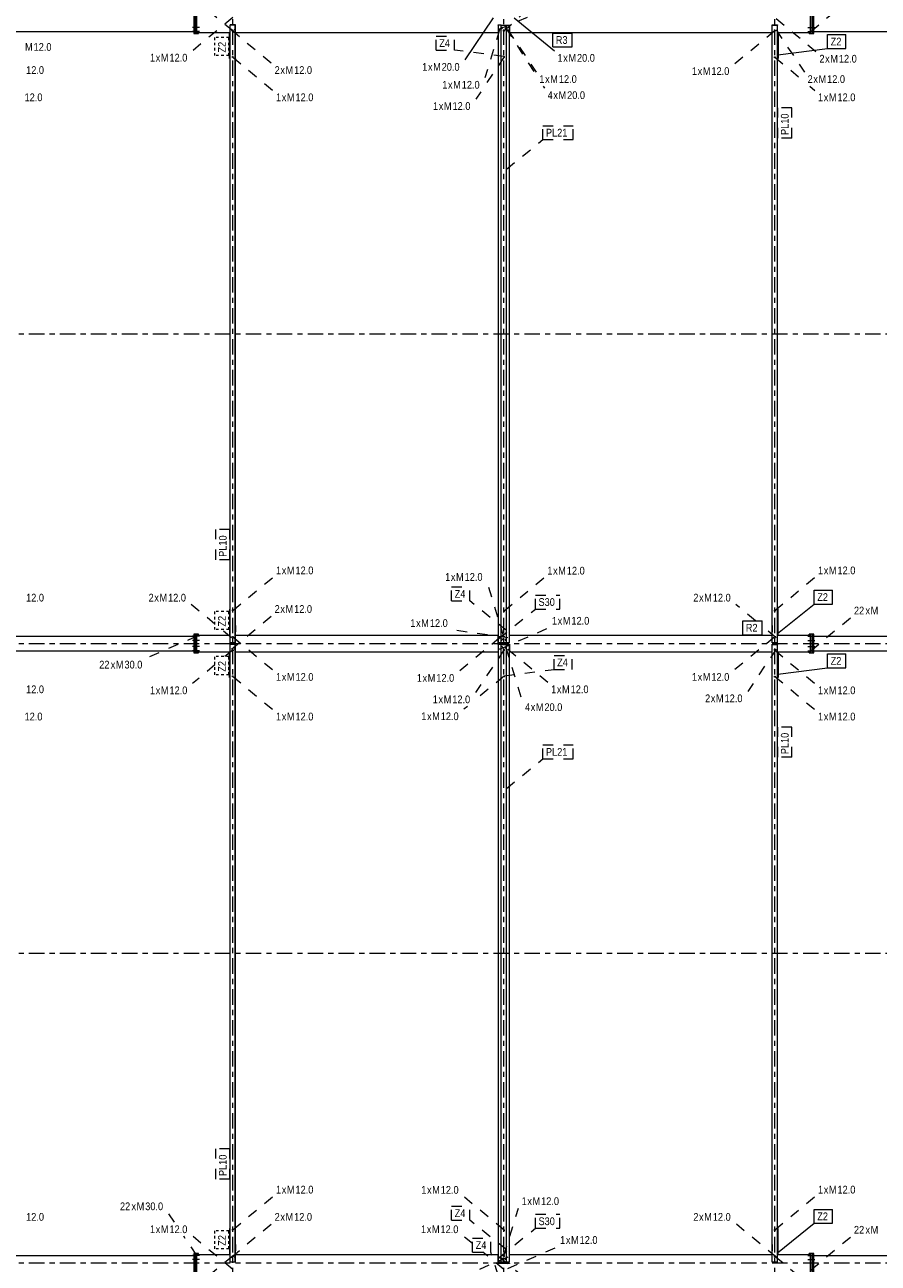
# Model space of a CAD drawing. Header units: millimetres. Extents: x -54 to 556, y -102 to 998.
# Tile 20 of 34: x 117 to 283, y 470 to 710. Entities that reach past the tile are written whole.
import ezdxf

# ---------------------------------------------------------------- set-up
doc = ezdxf.new("R2010")
doc.units = ezdxf.units.MM
for name, pattern in [('XKITLINE00', [0]), ('XKITLINE02', [4, 2, -2]), ('XKITLINE03', [6, 3, -1, 1, -1]), ('XKITLINE04', [3, 0.5, -0.5, 0.5, -0.5, 0.5, -0.5])]:
    doc.linetypes.add(name, pattern=pattern)
for name, color, linetype, lineweight in [('Element', 2, 'Continuous', 0), ('Spoina', 1, 'Continuous', 0), ('Znak elementu', 2, 'Continuous', 0), ('Znak śruby', 4, 'Continuous', 0), ('Śruba', 3, 'Continuous', 0)]:
    doc.layers.add(name, color=color, linetype=linetype, lineweight=lineweight)
doc.styles.add('ARIAL', font='ARIAL.TTF')

msp = doc.modelspace()

# ---------------------------------------------------------------- linework, layer by layer
at = {"layer": 'Element', "linetype": 'XKITLINE00', "lineweight": 0}
for p, q in [((149.93, 711.8), (149.93, 708.2)), ((150.23, 708.2), (150.23, 711.8)), ((150.23, 711.8), (150.23, 708.2)), ((150.53, 708.2), (150.53, 711.8)), ((150.54, 708.4), (150.54, 711.6)), ((269.46, 708.4), (269.46, 711.6)), ((269.47, 708.2), (269.47, 711.8)), ((269.77, 711.8), (269.77, 708.2)), ((269.77, 708.2), (269.77, 711.8)), ((270.07, 708.2), (270.07, 711.8)), ((105.5, 708.6), (149.93, 708.6)), ((149.93, 708.2), (150.23, 708.2)), ((150.23, 708.2), (150.83, 708.2)), ((150.54, 708.4), (156.97, 708.4)), ((150.83, 708.2), (150.83, 708.4)), ((156.84, 703.39), (156.84, 708.4)), ((158, 709.9), (156.97, 709.9)), ((156.97, 709.82), (156.97, 709.9)), ((156.97, 590.18), (156.97, 709.82)), ((157.97, 709.82), (156.97, 709.82)), ((157.97, 709.82), (157.97, 709.9)), ((157.97, 590.18), (157.97, 709.82)), ((157.97, 590.18), (157.97, 709.82)), ((157.97, 709.82), (157.97, 709.82)), ((158, 709.82), (157.97, 709.82)), ((158, 709.82), (158, 709.9)), ((158, 590.18), (158, 709.82)), ((158, 590.18), (158, 709.82)), ((158, 709.82), (158, 709.82)), ((158, 708.4), (208.9, 708.4)), ((208.9, 709.82), (208.9, 709.9)), ((209.5, 709.82), (208.9, 709.82)), ((208.9, 709.82), (208.9, 590.18)), ((208.9, 709.82), (208.9, 709.82)), ((208.9, 709.82), (208.9, 708.4)), ((208.9, 708.4), (208.9, 708.4)), ((209.5, 590.18), (209.5, 709.82)), ((209.5, 590.18), (209.5, 709.82)), ((209.5, 709.82), (210.5, 709.82)), ((209.5, 709.82), (209.5, 709.82)), ((210.5, 709.82), (210.5, 709.82)), ((210.5, 709.82), (211.1, 709.82)), ((210.5, 590.18), (210.5, 709.82)), ((210.5, 590.18), (210.5, 709.82)), ((210.5, 709.82), (210.5, 709.82)), ((211.1, 709.9), (211.1, 709.82)), ((211.1, 590.18), (211.1, 709.82)), ((211.1, 709.82), (211.1, 709.82)), ((211.1, 709.82), (211.1, 708.4)), ((211.1, 708.4), (262, 708.4)), ((211.1, 708.4), (211.1, 708.4)), ((262, 709.9), (262, 709.82)), ((262, 709.9), (263.03, 709.9)), ((262, 590.18), (262, 709.82)), ((262, 590.18), (262, 709.82)), ((262, 709.82), (262, 709.82)), ((262, 709.82), (262.03, 709.82)), ((262.03, 709.82), (262.03, 709.9)), ((262.03, 590.18), (262.03, 709.82)), ((262.03, 590.18), (262.03, 709.82)), ((262.03, 709.82), (262.03, 709.82)), ((262.03, 709.82), (262.03, 709.82)), ((262.03, 709.82), (263.03, 709.82)), ((263.03, 709.9), (263.03, 709.82)), ((263.03, 590.18), (263.03, 709.82)), ((263.03, 708.4), (269.46, 708.4)), ((263.16, 708.4), (263.16, 703.38)), ((269.17, 708.2), (269.17, 708.4)), ((269.17, 708.2), (269.77, 708.2)), ((269.77, 708.2), (270.07, 708.2)), ((270.07, 708.6), (314.5, 708.6)), ((156.97, 703.39), (156.84, 703.39)), ((156.84, 703.39), (156.84, 703.38)), ((156.84, 703.38), (156.97, 703.38)), ((156.95, 703.27), (156.97, 703.27)), ((156.95, 703.21), (156.95, 703.27)), ((156.95, 703.21), (156.97, 703.21)), ((158, 703.27), (158.05, 703.27)), ((158, 703.21), (158.05, 703.21)), ((158.05, 703.21), (158.05, 703.27)), ((261.95, 703.27), (261.95, 703.21)), ((261.95, 703.27), (262, 703.27)), ((261.95, 703.21), (262, 703.21)), ((263.03, 703.39), (263.16, 703.39)), ((263.03, 703.38), (263.16, 703.38)), ((263.03, 703.27), (263.05, 703.27)), ((263.03, 703.21), (263.05, 703.21)), ((263.05, 703.27), (263.05, 703.21)), ((157.99, 650.04), (157.97, 650.04)), ((157.97, 649.96), (157.99, 649.96)), ((157.99, 649.96), (157.99, 650.04)), ((262.01, 649.96), (262.01, 650.04)), ((262.01, 650.04), (262.03, 650.04)), ((262.03, 649.96), (262.01, 649.96)), ((156.84, 596.62), (156.84, 591.6)), ((156.84, 596.62), (156.97, 596.62)), ((156.84, 596.61), (156.97, 596.61)), ((156.95, 596.79), (156.97, 596.79)), ((156.95, 596.73), (156.95, 596.79)), ((156.95, 596.73), (156.97, 596.73)), ((158, 596.79), (158.05, 596.79)), ((158, 596.73), (158.05, 596.73)), ((158.05, 596.73), (158.05, 596.79)), ((261.95, 596.79), (261.95, 596.73)), ((261.95, 596.79), (262, 596.79)), ((261.95, 596.73), (262, 596.73)), ((263.03, 596.79), (263.05, 596.79)), ((263.03, 596.73), (263.05, 596.73)), ((263.03, 596.62), (263.16, 596.62)), ((263.03, 596.61), (263.16, 596.61)), ((263.05, 596.79), (263.05, 596.73)), ((263.16, 596.61), (263.16, 596.62)), ((263.16, 591.6), (263.16, 596.61)), ((158, 593.5), (158, 592.28)), ((158, 593.49), (158, 593.49)), ((262, 593.5), (262, 592.28)), ((262, 593.49), (262, 593.49)), ((105.5, 591.4), (149.93, 591.4)), ((149.93, 591.8), (149.93, 588.2)), ((150.23, 591.8), (149.93, 591.8)), ((150.23, 591.8), (150.23, 588.2)), ((150.83, 591.8), (150.23, 591.8)), ((150.23, 588.2), (150.23, 591.8)), ((150.53, 588.2), (150.53, 591.8)), ((150.54, 591.6), (156.97, 591.6)), ((150.54, 588.4), (150.54, 591.6)), ((150.83, 591.6), (150.83, 591.8)), ((158, 592.28), (158, 592.28)), ((158, 591.6), (208.9, 591.6)), ((208.9, 590.18), (208.9, 591.6)), ((208.9, 591.6), (208.9, 591.6)), ((211.1, 591.6), (262, 591.6)), ((211.1, 590.18), (211.1, 591.6)), ((211.1, 591.6), (211.1, 591.6)), ((262, 592.28), (262, 592.28)), ((263.03, 591.6), (269.46, 591.6)), ((269.77, 591.8), (269.17, 591.8)), ((269.17, 591.6), (269.17, 591.8)), ((269.46, 588.4), (269.46, 591.6)), ((269.47, 588.2), (269.47, 591.8)), ((269.77, 591.8), (269.77, 588.2)), ((270.07, 591.8), (269.77, 591.8)), ((269.77, 588.2), (269.77, 591.8)), ((270.07, 588.2), (270.07, 591.8)), ((270.07, 591.4), (314.5, 591.4)), ((105.5, 588.6), (149.93, 588.6)), ((149.93, 588.2), (150.23, 588.2)), ((150.23, 588.2), (150.83, 588.2)), ((150.54, 588.4), (156.97, 588.4)), ((150.83, 588.2), (150.83, 588.4)), ((156.84, 583.39), (156.84, 588.4)), ((156.97, 590.18), (157.97, 590.18)), ((156.97, 590.1), (156.97, 590.18)), ((158, 590.1), (156.97, 590.1)), ((158, 589.9), (156.97, 589.9)), ((156.97, 589.82), (156.97, 589.9)), ((156.97, 470.18), (156.97, 589.82)), ((157.97, 589.82), (156.97, 589.82)), ((157.97, 590.18), (157.97, 590.18)), ((158, 590.18), (157.97, 590.18)), ((157.97, 590.1), (157.97, 590.18)), ((157.97, 589.82), (157.97, 589.9)), ((157.97, 470.18), (157.97, 589.82)), ((157.97, 470.18), (157.97, 589.82)), ((157.97, 589.82), (157.97, 589.82)), ((158, 589.82), (157.97, 589.82)), ((158, 590.18), (158, 590.18)), ((158, 590.1), (158, 590.18)), ((158, 589.82), (158, 589.9)), ((158, 470.18), (158, 589.82)), ((158, 470.18), (158, 589.82)), ((158, 589.82), (158, 589.82)), ((158, 588.4), (208.9, 588.4)), ((208.9, 590.18), (209.5, 590.18)), ((208.9, 590.1), (208.9, 590.18)), ((208.9, 590.18), (208.9, 590.18)), ((211.1, 590.1), (208.9, 590.1)), ((208.9, 589.9), (211.1, 589.9)), ((208.9, 589.82), (208.9, 589.9)), ((209.5, 589.82), (208.9, 589.82)), ((208.9, 589.82), (208.9, 470.18)), ((208.9, 589.82), (208.9, 589.82)), ((208.9, 589.82), (208.9, 588.4)), ((208.9, 588.4), (208.9, 588.4)), ((209.5, 590.18), (210.5, 590.18)), ((209.5, 590.18), (209.5, 590.18)), ((209.5, 470.18), (209.5, 589.82)), ((209.5, 470.18), (209.5, 589.82)), ((209.5, 589.82), (210.5, 589.82)), ((209.5, 589.82), (209.5, 589.82)), ((209.91, 589.9), (209.91, 590.1)), ((209.92, 589.9), (209.92, 590.1)), ((210.08, 589.9), (210.08, 590.1)), ((210.09, 589.9), (210.09, 590.1)), ((210.5, 590.18), (210.5, 590.18)), ((210.5, 590.18), (211.1, 590.18)), ((210.5, 590.18), (210.5, 590.18)), ((210.5, 589.82), (210.5, 589.82)), ((210.5, 589.82), (211.1, 589.82)), ((210.5, 470.18), (210.5, 589.82)), ((210.5, 470.18), (210.5, 589.82)), ((210.5, 589.82), (210.5, 589.82)), ((211.1, 590.1), (211.1, 590.18)), ((211.1, 590.18), (211.1, 590.18)), ((211.1, 589.9), (211.1, 589.82)), ((211.1, 470.18), (211.1, 589.82)), ((211.1, 589.82), (211.1, 589.82)), ((211.1, 589.82), (211.1, 588.4)), ((211.1, 588.4), (262, 588.4)), ((211.1, 588.4), (211.1, 588.4)), ((262, 590.18), (262, 590.18)), ((262, 590.18), (262, 590.1)), ((262.03, 590.18), (262, 590.18)), ((262, 590.1), (263.03, 590.1)), ((262, 589.9), (262, 589.82)), ((262, 589.9), (263.03, 589.9)), ((262, 470.18), (262, 589.82)), ((262, 470.18), (262, 589.82)), ((262, 589.82), (262, 589.82)), ((262, 589.82), (262.03, 589.82)), ((262.03, 590.18), (262.03, 590.18)), ((262.03, 590.18), (262.03, 590.18)), ((262.03, 590.18), (263.03, 590.18)), ((262.03, 590.1), (262.03, 590.18)), ((262.03, 589.82), (262.03, 589.9)), ((262.03, 470.18), (262.03, 589.82)), ((262.03, 470.18), (262.03, 589.82)), ((262.03, 589.82), (262.03, 589.82)), ((262.03, 589.82), (262.03, 589.82)), ((262.03, 589.82), (263.03, 589.82)), ((263.03, 590.1), (263.03, 590.18)), ((263.03, 589.9), (263.03, 589.82)), ((263.03, 470.18), (263.03, 589.82)), ((263.03, 588.4), (269.46, 588.4)), ((263.16, 588.4), (263.16, 583.38)), ((269.17, 588.2), (269.17, 588.4)), ((269.17, 588.2), (269.77, 588.2)), ((269.77, 588.2), (270.07, 588.2)), ((270.07, 588.6), (314.5, 588.6)), ((156.97, 583.39), (156.84, 583.39)), ((156.84, 583.39), (156.84, 583.38)), ((156.84, 583.38), (156.97, 583.38)), ((156.95, 583.27), (156.97, 583.27)), ((156.95, 583.21), (156.95, 583.27)), ((156.95, 583.21), (156.97, 583.21)), ((158, 583.27), (158.05, 583.27)), ((158, 583.21), (158.05, 583.21)), ((158.05, 583.21), (158.05, 583.27)), ((261.95, 583.27), (261.95, 583.21)), ((261.95, 583.27), (262, 583.27)), ((261.95, 583.21), (262, 583.21)), ((263.03, 583.39), (263.16, 583.39)), ((263.03, 583.38), (263.16, 583.38)), ((263.03, 583.27), (263.05, 583.27)), ((263.03, 583.21), (263.05, 583.21)), ((263.05, 583.27), (263.05, 583.21)), ((157.99, 530.04), (157.97, 530.04)), ((157.97, 529.96), (157.99, 529.96)), ((157.99, 529.96), (157.99, 530.04)), ((262.01, 529.96), (262.01, 530.04)), ((262.01, 530.04), (262.03, 530.04)), ((262.03, 529.96), (262.01, 529.96)), ((156.84, 476.62), (156.84, 471.6)), ((156.84, 476.62), (156.97, 476.62)), ((156.84, 476.61), (156.97, 476.61)), ((156.95, 476.79), (156.97, 476.79)), ((156.95, 476.73), (156.95, 476.79)), ((156.95, 476.73), (156.97, 476.73)), ((158, 476.79), (158.05, 476.79)), ((158, 476.73), (158.05, 476.73)), ((158.05, 476.73), (158.05, 476.79)), ((261.95, 476.79), (261.95, 476.73)), ((261.95, 476.79), (262, 476.79)), ((261.95, 476.73), (262, 476.73)), ((263.03, 476.79), (263.05, 476.79)), ((263.03, 476.73), (263.05, 476.73)), ((263.03, 476.62), (263.16, 476.62)), ((263.03, 476.61), (263.16, 476.61)), ((263.05, 476.79), (263.05, 476.73)), ((263.16, 476.61), (263.16, 476.62)), ((263.16, 471.6), (263.16, 476.61)), ((158, 473.5), (158, 472.28)), ((158, 473.49), (158, 473.49)), ((262, 473.5), (262, 472.28)), ((262, 473.49), (262, 473.49)), ((105.5, 471.4), (149.93, 471.4)), ((149.93, 471.8), (149.93, 468.2)), ((150.23, 471.8), (149.93, 471.8)), ((150.23, 471.8), (150.23, 468.2)), ((150.83, 471.8), (150.23, 471.8)), ((150.23, 468.2), (150.23, 471.8)), ((150.53, 468.2), (150.53, 471.8)), ((150.54, 471.6), (156.97, 471.6)), ((150.54, 468.4), (150.54, 471.6)), ((150.83, 471.6), (150.83, 471.8)), ((158, 472.28), (158, 472.28)), ((158, 471.6), (208.9, 471.6)), ((208.9, 470.18), (208.9, 471.6)), ((208.9, 471.6), (208.9, 471.6)), ((211.1, 471.6), (262, 471.6)), ((211.1, 470.18), (211.1, 471.6)), ((211.1, 471.6), (211.1, 471.6)), ((262, 472.28), (262, 472.28)), ((263.03, 471.6), (269.46, 471.6)), ((269.77, 471.8), (269.17, 471.8)), ((269.17, 471.6), (269.17, 471.8)), ((269.46, 468.4), (269.46, 471.6)), ((269.47, 468.2), (269.47, 471.8)), ((269.77, 471.8), (269.77, 468.2)), ((270.07, 471.8), (269.77, 471.8)), ((269.77, 468.2), (269.77, 471.8)), ((270.07, 468.2), (270.07, 471.8)), ((270.07, 471.4), (314.5, 471.4)), ((156.97, 470.18), (157.97, 470.18)), ((156.97, 470.1), (156.97, 470.18)), ((158, 470.1), (156.97, 470.1)), ((157.97, 470.18), (157.97, 470.18)), ((158, 470.18), (157.97, 470.18)), ((157.97, 470.1), (157.97, 470.18)), ((158, 470.18), (158, 470.18)), ((158, 470.1), (158, 470.18)), ((208.9, 470.18), (209.5, 470.18)), ((208.9, 470.18), (208.9, 470.18)), ((208.9, 470.1), (208.9, 470.18)), ((211.1, 470.1), (208.9, 470.1)), ((208.9, 469.9), (211.1, 469.9)), ((208.9, 469.82), (208.9, 469.9)), ((209.5, 470.18), (210.5, 470.18)), ((209.5, 470.18), (209.5, 470.18)), ((209.91, 469.9), (209.91, 470.1)), ((209.92, 469.9), (209.92, 470.1)), ((210.08, 469.9), (210.08, 470.1)), ((210.09, 469.9), (210.09, 470.1)), ((210.5, 470.18), (210.5, 470.18)), ((210.5, 470.18), (211.1, 470.18)), ((210.5, 470.18), (210.5, 470.18)), ((211.1, 470.18), (211.1, 470.18)), ((211.1, 470.1), (211.1, 470.18)), ((211.1, 469.9), (211.1, 469.82)), ((262, 470.18), (262, 470.18)), ((262, 470.18), (262, 470.1)), ((262.03, 470.18), (262, 470.18)), ((262, 470.1), (263.03, 470.1)), ((262.03, 470.18), (262.03, 470.18)), ((262.03, 470.18), (262.03, 470.18)), ((262.03, 470.18), (263.03, 470.18)), ((262.03, 470.1), (262.03, 470.18)), ((263.03, 470.1), (263.03, 470.18))]:
    msp.add_line(p, q, dxfattribs=at)
at = {"layer": 'Spoina', "linetype": 'XKITLINE03', "lineweight": 0}
for p, q in [((157.5, -20), (157.5, 960)), ((210, -20), (210, 960)), ((262.5, -20), (262.5, 960)), ((-20, 650), (440, 650)), ((-20, 590), (440, 590)), ((-20, 530), (440, 530)), ((-20, 470), (440, 470))]:
    msp.add_line(p, q, dxfattribs=at)
at = {"layer": 'Znak elementu', "linetype": 'XKITLINE02', "lineweight": 0}
for p, q in [((209.06, 709.04), (217.72, 712.69)), ((196.89, 707.69), (200.43, 707.69)), ((196.89, 704.99), (196.89, 707.69)), ((200.43, 704.99), (200.43, 707.69)), ((196.89, 704.99), (200.43, 704.99)), ((210.09, 703.76), (200.43, 704.99)), ((263.1, 687.94), (263.1, 693.81)), ((265.8, 693.81), (263.1, 693.81)), ((265.8, 687.94), (265.8, 693.81)), ((217.57, 690.34), (223.44, 690.34)), ((217.57, 687.64), (217.57, 690.34)), ((223.44, 687.64), (223.44, 690.34)), ((210.5, 681.92), (217.57, 687.64)), ((217.57, 687.64), (223.44, 687.64)), ((265.8, 687.94), (263.1, 687.94)), ((154.2, 606.19), (154.2, 612.06)), ((156.9, 612.06), (154.2, 612.06)), ((156.9, 606.19), (156.9, 612.06)), ((156.9, 606.19), (154.2, 606.19)), ((199.89, 600.95), (203.43, 600.95)), ((199.89, 598.25), (199.89, 600.95)), ((203.43, 598.25), (203.43, 600.95)), ((199.89, 598.25), (203.43, 598.25)), ((210.5, 592.53), (203.43, 598.25)), ((216.13, 599.38), (220.89, 599.38)), ((216.13, 596.68), (216.13, 599.38)), ((220.89, 596.68), (220.89, 599.38)), ((209.06, 590.96), (216.13, 596.68)), ((216.13, 596.68), (220.89, 596.68)), ((219.75, 587.69), (223.28, 587.69)), ((219.75, 584.99), (219.75, 587.69)), ((223.28, 584.99), (223.28, 587.69)), ((210.09, 583.76), (219.75, 584.99)), ((219.75, 584.99), (223.28, 584.99)), ((263.1, 567.94), (263.1, 573.81)), ((265.8, 573.81), (263.1, 573.81)), ((265.8, 567.94), (265.8, 573.81)), ((217.57, 570.34), (223.44, 570.34)), ((217.57, 567.64), (217.57, 570.34)), ((223.44, 567.64), (223.44, 570.34)), ((210.5, 561.92), (217.57, 567.64)), ((217.57, 567.64), (223.44, 567.64)), ((265.8, 567.94), (263.1, 567.94)), ((154.2, 486.19), (154.2, 492.06)), ((156.9, 492.06), (154.2, 492.06)), ((156.9, 486.19), (156.9, 492.06)), ((156.9, 486.19), (154.2, 486.19)), ((199.89, 480.95), (203.43, 480.95)), ((199.89, 478.25), (199.89, 480.95)), ((203.43, 478.25), (203.43, 480.95)), ((199.89, 478.25), (203.43, 478.25)), ((210.5, 472.53), (203.43, 478.25)), ((216.13, 479.38), (220.89, 479.38)), ((216.13, 476.68), (216.13, 479.38)), ((220.89, 476.68), (220.89, 479.38)), ((209.06, 470.96), (216.13, 476.68)), ((216.13, 476.68), (220.89, 476.68)), ((203.96, 474.77), (207.5, 474.77)), ((203.96, 472.07), (203.96, 474.77)), ((207.5, 472.07), (207.5, 474.77)), ((203.96, 472.07), (207.5, 472.07)), ((210.09, 463.76), (207.5, 472.07))]:
    msp.add_line(p, q, dxfattribs=at)
at = {"layer": 'Znak elementu', "linetype": 'XKITLINE00', "lineweight": 0}
for p, q in [((219.48, 708.3), (223.24, 708.3)), ((219.48, 705.6), (219.48, 708.3)), ((223.24, 705.6), (223.24, 708.3)), ((272.75, 707.99), (276.29, 707.99)), ((272.75, 705.29), (272.75, 707.99)), ((276.29, 705.29), (276.29, 707.99)), ((219.48, 705.6), (223.24, 705.6)), ((263.09, 704.05), (272.75, 705.29)), ((272.75, 705.29), (276.29, 705.29)), ((270.14, 600.34), (273.67, 600.34)), ((270.14, 597.64), (270.14, 600.34)), ((273.67, 597.64), (273.67, 600.34)), ((263.06, 591.91), (270.14, 597.64)), ((270.14, 597.64), (273.67, 597.64)), ((256.3, 594.4), (260.05, 594.4)), ((256.3, 591.7), (256.3, 594.4)), ((260.05, 591.7), (260.05, 594.4)), ((256.3, 591.7), (260.05, 591.7)), ((272.75, 587.99), (276.29, 587.99)), ((272.75, 585.29), (272.75, 587.99)), ((276.29, 585.29), (276.29, 587.99)), ((263.09, 584.05), (272.75, 585.29)), ((272.75, 585.29), (276.29, 585.29)), ((270.14, 480.34), (273.67, 480.34)), ((270.14, 477.64), (270.14, 480.34)), ((273.67, 477.64), (273.67, 480.34)), ((263.06, 471.91), (270.14, 477.64)), ((270.14, 477.64), (273.67, 477.64))]:
    msp.add_line(p, q, dxfattribs=at)
at = {"layer": 'Znak elementu', "linetype": 'XKITLINE04', "lineweight": 0}
for p, q in [((154.04, 703.92), (154.04, 707.46)), ((156.74, 707.46), (154.04, 707.46)), ((156.74, 703.92), (156.74, 707.46)), ((156.74, 703.92), (154.04, 703.92)), ((154.04, 592.68), (154.04, 596.21)), ((156.74, 596.21), (154.04, 596.21)), ((156.74, 592.68), (156.74, 596.21)), ((156.74, 592.68), (154.04, 592.68)), ((154.04, 583.92), (154.04, 587.46)), ((156.74, 587.46), (154.04, 587.46)), ((156.74, 583.92), (156.74, 587.46)), ((156.74, 583.92), (154.04, 583.92)), ((154.04, 472.68), (154.04, 476.21)), ((156.74, 476.21), (154.04, 476.21)), ((156.74, 472.68), (156.74, 476.21)), ((156.74, 472.68), (154.04, 472.68))]:
    msp.add_line(p, q, dxfattribs=at)
at = {"layer": 'Znak śruby', "linetype": 'XKITLINE02', "lineweight": 0}
for p, q in [((210.02, 708.7), (224.16, 721.49)), ((157.49, 708.7), (149.71, 715.13)), ((269.48, 708.6), (277.26, 715.03)), ((157.49, 711.3), (149.71, 704.87)), ((262.78, 711.1), (270.56, 704.67)), ((157.22, 708.9), (165, 702.47)), ((209.2, 708.9), (206.35, 699.62)), ((210.4, 709.25), (216.3, 700.1)), ((210.8, 708.9), (216.3, 700.72)), ((262.51, 708.7), (254.73, 702.27)), ((262.78, 708.9), (268.28, 700.72)), ((157.48, 703.62), (165.26, 697.19)), ((210.07, 703.67), (206.35, 698.15)), ((262.52, 703.62), (268.28, 698.86)), ((205.53, 696.92), (204.57, 695.5)), ((217.63, 698.02), (217.9, 697.61)), ((269.29, 698.02), (270.29, 697.19)), ((157.48, 596.38), (165.26, 602.81)), ((210.07, 596.33), (217.84, 602.76)), ((262.52, 596.38), (270.29, 602.81)), ((210.02, 591.3), (206.91, 601.54)), ((154.04, 593.73), (149.44, 597.53)), ((157.22, 588.9), (165, 595.33)), ((258.79, 594.4), (255, 597.53)), ((209.2, 588.9), (218.73, 593.05)), ((262.78, 591.1), (260.05, 593.35)), ((269.48, 588.6), (277.26, 595.03)), ((150.52, 591.4), (140.99, 587.25)), ((157.22, 591.1), (155.31, 592.68)), ((157.49, 591.3), (165.27, 584.87)), ((210.8, 591.1), (200.17, 592.6)), ((209.2, 591.1), (201.42, 584.67)), ((262.51, 591.3), (254.73, 584.87)), ((157.49, 588.7), (155.98, 587.46)), ((210.02, 588.7), (204.52, 580.52)), ((210.4, 589.25), (213.51, 579.01)), ((210.8, 588.9), (218.58, 582.47)), ((262.78, 588.9), (257.28, 580.72)), ((262.51, 588.7), (270.29, 582.27)), ((154.04, 585.85), (149.71, 582.27)), ((157.48, 583.62), (165.26, 577.19)), ((210.07, 583.67), (204.52, 579.08)), ((262.52, 583.62), (270.29, 577.19)), ((202.99, 577.82), (202.29, 577.24)), ((157.48, 476.38), (165.26, 482.81)), ((210.07, 476.33), (202.29, 482.76)), ((262.52, 476.38), (270.29, 482.81)), ((210.02, 471.3), (212.86, 480.58)), ((146.19, 477.83), (145.02, 479.58)), ((157.22, 471.1), (165, 477.53)), ((262.78, 471.1), (255, 477.53)), ((150.52, 471.4), (148.01, 475.13)), ((157.49, 468.7), (149.71, 475.13)), ((203.96, 473.7), (202.24, 475.13)), ((210.8, 468.9), (220.32, 473.05)), ((269.48, 468.6), (277.26, 475.03)), ((157.49, 471.3), (149.71, 464.87)), ((210.8, 471.1), (201.27, 466.95)), ((210.02, 468.7), (205.94, 472.07)), ((209.2, 471.1), (216.98, 464.67)), ((262.51, 471.3), (270.29, 464.87))]:
    msp.add_line(p, q, dxfattribs=at)
at = {"layer": 'Znak śruby', "linetype": 'XKITLINE00', "lineweight": 0}
for p, q in [((207.97, 711.26), (202.47, 703.08)), ((212.03, 711.26), (219.81, 704.83))]:
    msp.add_line(p, q, dxfattribs=at)
at = {"layer": 'Śruba', "linetype": 'XKITLINE02', "lineweight": 0}
for p, q in [((150.81, 709.4), (149.71, 709.4)), ((150.81, 708.6), (149.71, 708.6)), ((150.83, 709.4), (149.73, 709.4)), ((150.83, 708.6), (149.73, 708.6)), ((150.86, 709.4), (149.76, 709.4)), ((150.93, 709.4), (149.83, 709.4)), ((151, 709.4), (149.9, 709.4)), ((151.02, 709.4), (149.92, 709.4)), ((151.02, 708.6), (149.92, 708.6)), ((151.07, 709.4), (149.97, 709.4)), ((151.07, 708.6), (149.97, 708.6)), ((157.23, 708.9), (157.21, 708.9)), ((157.29, 708.7), (157.69, 708.7)), ((157.41, 708.77), (157.44, 708.77)), ((157.41, 708.63), (157.44, 708.63)), ((157.45, 708.77), (157.57, 708.77)), ((157.45, 708.63), (157.57, 708.63)), ((157.79, 708.9), (157.77, 708.9)), ((209.21, 708.9), (209.19, 708.9)), ((210.22, 708.7), (209.82, 708.7)), ((210.08, 708.77), (209.92, 708.77)), ((210.08, 708.63), (209.92, 708.63)), ((210.11, 708.77), (210.08, 708.77)), ((210.11, 708.63), (210.08, 708.63)), ((210.79, 708.9), (210.81, 708.9)), ((262.21, 708.9), (262.23, 708.9)), ((262.71, 708.7), (262.31, 708.7)), ((262.55, 708.77), (262.43, 708.77)), ((262.55, 708.63), (262.43, 708.63)), ((262.59, 708.77), (262.56, 708.77)), ((262.59, 708.63), (262.56, 708.63)), ((262.77, 708.9), (262.79, 708.9)), ((268.93, 709.4), (270.03, 709.4)), ((268.93, 708.6), (270.03, 708.6)), ((268.98, 709.4), (270.08, 709.4)), ((268.98, 708.6), (270.08, 708.6)), ((269, 709.4), (270.1, 709.4)), ((269.07, 709.4), (270.17, 709.4)), ((269.14, 709.4), (270.24, 709.4)), ((269.17, 709.4), (270.27, 709.4)), ((269.17, 708.6), (270.27, 708.6)), ((269.19, 709.4), (270.29, 709.4)), ((269.19, 708.6), (270.29, 708.6)), ((157.66, 703.62), (157.31, 703.62)), ((157.44, 703.69), (157.41, 703.69)), ((157.44, 703.55), (157.41, 703.55)), ((157.56, 703.69), (157.44, 703.69)), ((157.56, 703.55), (157.44, 703.55)), ((209.92, 703.67), (210.22, 703.67)), ((210.02, 703.74), (210.08, 703.74)), ((210.02, 703.6), (210.08, 703.6)), ((210.08, 703.74), (210.11, 703.74)), ((210.08, 703.6), (210.11, 703.6)), ((262.34, 703.62), (262.69, 703.62)), ((262.44, 703.69), (262.56, 703.69)), ((262.44, 703.55), (262.56, 703.55)), ((262.56, 703.69), (262.59, 703.69)), ((262.56, 703.55), (262.59, 703.55)), ((157.66, 596.38), (157.31, 596.38)), ((157.44, 596.45), (157.41, 596.45)), ((157.44, 596.31), (157.41, 596.31)), ((157.56, 596.45), (157.44, 596.45)), ((157.56, 596.31), (157.44, 596.31)), ((209.92, 596.33), (210.22, 596.33)), ((210.02, 596.4), (210.08, 596.4)), ((210.02, 596.26), (210.08, 596.26)), ((210.08, 596.4), (210.11, 596.4)), ((210.08, 596.26), (210.11, 596.26)), ((262.34, 596.38), (262.69, 596.38)), ((262.44, 596.45), (262.56, 596.45)), ((262.44, 596.31), (262.56, 596.31)), ((262.56, 596.45), (262.59, 596.45)), ((262.56, 596.31), (262.59, 596.31)), ((150.81, 591.4), (149.71, 591.4)), ((150.81, 590.6), (149.71, 590.6)), ((150.83, 591.4), (149.73, 591.4)), ((150.83, 590.6), (149.73, 590.6)), ((150.86, 590.6), (149.76, 590.6)), ((150.93, 590.6), (149.83, 590.6)), ((151, 590.6), (149.9, 590.6)), ((151.02, 591.4), (149.92, 591.4)), ((151.02, 590.6), (149.92, 590.6)), ((151.07, 591.4), (149.97, 591.4)), ((151.07, 590.6), (149.97, 590.6)), ((157.23, 591.1), (157.21, 591.1)), ((157.29, 591.3), (157.69, 591.3)), ((157.41, 591.37), (157.44, 591.37)), ((157.41, 591.23), (157.44, 591.23)), ((157.45, 591.37), (157.57, 591.37)), ((157.45, 591.23), (157.57, 591.23)), ((157.79, 591.1), (157.77, 591.1)), ((209.21, 591.1), (209.19, 591.1)), ((210.22, 591.3), (209.82, 591.3)), ((210.08, 591.37), (209.92, 591.37)), ((210.08, 591.23), (209.92, 591.23)), ((210.11, 591.37), (210.08, 591.37)), ((210.11, 591.23), (210.08, 591.23)), ((210.79, 591.1), (210.81, 591.1)), ((262.21, 591.1), (262.23, 591.1)), ((262.71, 591.3), (262.31, 591.3)), ((262.55, 591.37), (262.43, 591.37)), ((262.55, 591.23), (262.43, 591.23)), ((262.59, 591.37), (262.56, 591.37)), ((262.59, 591.23), (262.56, 591.23)), ((262.77, 591.1), (262.79, 591.1)), ((268.93, 591.4), (270.03, 591.4)), ((268.93, 590.6), (270.03, 590.6)), ((268.98, 591.4), (270.08, 591.4)), ((268.98, 590.6), (270.08, 590.6)), ((269, 590.6), (270.1, 590.6)), ((269.07, 590.6), (270.17, 590.6)), ((269.14, 590.6), (270.24, 590.6)), ((269.17, 591.4), (270.27, 591.4)), ((269.17, 590.6), (270.27, 590.6)), ((269.19, 591.4), (270.29, 591.4)), ((269.19, 590.6), (270.29, 590.6)), ((150.81, 589.4), (149.71, 589.4)), ((150.81, 588.6), (149.71, 588.6)), ((150.83, 589.4), (149.73, 589.4)), ((150.83, 588.6), (149.73, 588.6)), ((150.86, 589.4), (149.76, 589.4)), ((150.93, 589.4), (149.83, 589.4)), ((151, 589.4), (149.9, 589.4)), ((151.02, 589.4), (149.92, 589.4)), ((151.02, 588.6), (149.92, 588.6)), ((151.07, 589.4), (149.97, 589.4)), ((151.07, 588.6), (149.97, 588.6)), ((157.23, 588.9), (157.21, 588.9)), ((157.29, 588.7), (157.69, 588.7)), ((157.41, 588.77), (157.44, 588.77)), ((157.41, 588.63), (157.44, 588.63)), ((157.45, 588.77), (157.57, 588.77)), ((157.45, 588.63), (157.57, 588.63)), ((157.79, 588.9), (157.77, 588.9)), ((209.21, 588.9), (209.19, 588.9)), ((210.22, 588.7), (209.82, 588.7)), ((210.08, 588.77), (209.92, 588.77)), ((210.08, 588.63), (209.92, 588.63)), ((210.11, 588.77), (210.08, 588.77)), ((210.11, 588.63), (210.08, 588.63)), ((210.79, 588.9), (210.81, 588.9)), ((262.21, 588.9), (262.23, 588.9)), ((262.71, 588.7), (262.31, 588.7)), ((262.55, 588.77), (262.43, 588.77)), ((262.55, 588.63), (262.43, 588.63)), ((262.59, 588.77), (262.56, 588.77)), ((262.59, 588.63), (262.56, 588.63)), ((262.77, 588.9), (262.79, 588.9)), ((268.93, 589.4), (270.03, 589.4)), ((268.93, 588.6), (270.03, 588.6)), ((268.98, 589.4), (270.08, 589.4)), ((268.98, 588.6), (270.08, 588.6)), ((269, 589.4), (270.1, 589.4)), ((269.07, 589.4), (270.17, 589.4)), ((269.14, 589.4), (270.24, 589.4)), ((269.17, 589.4), (270.27, 589.4)), ((269.17, 588.6), (270.27, 588.6)), ((269.19, 589.4), (270.29, 589.4)), ((269.19, 588.6), (270.29, 588.6)), ((157.66, 583.62), (157.31, 583.62)), ((157.44, 583.69), (157.41, 583.69)), ((157.44, 583.55), (157.41, 583.55)), ((157.56, 583.69), (157.44, 583.69)), ((157.56, 583.55), (157.44, 583.55)), ((209.92, 583.67), (210.22, 583.67)), ((210.02, 583.74), (210.08, 583.74)), ((210.02, 583.6), (210.08, 583.6)), ((210.08, 583.74), (210.11, 583.74)), ((210.08, 583.6), (210.11, 583.6)), ((262.34, 583.62), (262.69, 583.62)), ((262.44, 583.69), (262.56, 583.69)), ((262.44, 583.55), (262.56, 583.55)), ((262.56, 583.69), (262.59, 583.69)), ((262.56, 583.55), (262.59, 583.55)), ((157.66, 476.38), (157.31, 476.38)), ((157.44, 476.45), (157.41, 476.45)), ((157.44, 476.31), (157.41, 476.31)), ((157.56, 476.45), (157.44, 476.45)), ((157.56, 476.31), (157.44, 476.31)), ((209.92, 476.33), (210.22, 476.33)), ((210.02, 476.4), (210.08, 476.4)), ((210.02, 476.26), (210.08, 476.26)), ((210.08, 476.4), (210.11, 476.4)), ((210.08, 476.26), (210.11, 476.26)), ((262.34, 476.38), (262.69, 476.38)), ((262.44, 476.45), (262.56, 476.45)), ((262.44, 476.31), (262.56, 476.31)), ((262.56, 476.45), (262.59, 476.45)), ((262.56, 476.31), (262.59, 476.31)), ((150.81, 471.4), (149.71, 471.4)), ((150.81, 470.6), (149.71, 470.6)), ((150.83, 471.4), (149.73, 471.4)), ((150.83, 470.6), (149.73, 470.6)), ((150.86, 470.6), (149.76, 470.6)), ((150.93, 470.6), (149.83, 470.6)), ((151, 470.6), (149.9, 470.6)), ((151.02, 471.4), (149.92, 471.4)), ((151.02, 470.6), (149.92, 470.6)), ((151.07, 471.4), (149.97, 471.4)), ((151.07, 470.6), (149.97, 470.6)), ((157.23, 471.1), (157.21, 471.1)), ((157.29, 471.3), (157.69, 471.3)), ((157.41, 471.37), (157.44, 471.37)), ((157.41, 471.23), (157.44, 471.23)), ((157.45, 471.37), (157.57, 471.37)), ((157.45, 471.23), (157.57, 471.23)), ((157.79, 471.1), (157.77, 471.1)), ((209.21, 471.1), (209.19, 471.1)), ((210.22, 471.3), (209.82, 471.3)), ((210.08, 471.37), (209.92, 471.37)), ((210.08, 471.23), (209.92, 471.23)), ((210.11, 471.37), (210.08, 471.37)), ((210.11, 471.23), (210.08, 471.23)), ((210.79, 471.1), (210.81, 471.1)), ((262.21, 471.1), (262.23, 471.1)), ((262.71, 471.3), (262.31, 471.3)), ((262.55, 471.37), (262.43, 471.37)), ((262.55, 471.23), (262.43, 471.23)), ((262.59, 471.37), (262.56, 471.37)), ((262.59, 471.23), (262.56, 471.23)), ((262.77, 471.1), (262.79, 471.1)), ((268.93, 471.4), (270.03, 471.4)), ((268.93, 470.6), (270.03, 470.6)), ((268.98, 471.4), (270.08, 471.4)), ((268.98, 470.6), (270.08, 470.6)), ((269, 470.6), (270.1, 470.6)), ((269.07, 470.6), (270.17, 470.6)), ((269.14, 470.6), (270.24, 470.6)), ((269.17, 471.4), (270.27, 471.4)), ((269.17, 470.6), (270.27, 470.6)), ((269.19, 471.4), (270.29, 471.4)), ((269.19, 470.6), (270.29, 470.6))]:
    msp.add_line(p, q, dxfattribs=at)
at = {"layer": 'Śruba', "linetype": 'XKITLINE00', "lineweight": 0}
for p, q in [((209.38, 709.25), (209.53, 709.25)), ((209.6, 709.47), (209.6, 709.32)), ((209.6, 709.03), (209.6, 709.18)), ((209.82, 709.25), (209.67, 709.25)), ((210.18, 709.25), (210.33, 709.25)), ((210.4, 709.47), (210.4, 709.32)), ((210.4, 709.03), (210.4, 709.18)), ((210.62, 709.25), (210.47, 709.25)), ((209.38, 590.75), (209.53, 590.75)), ((209.6, 590.97), (209.6, 590.82)), ((209.6, 590.53), (209.6, 590.68)), ((209.82, 590.75), (209.67, 590.75)), ((210.18, 590.75), (210.33, 590.75)), ((210.4, 590.97), (210.4, 590.82)), ((210.4, 590.53), (210.4, 590.68)), ((210.62, 590.75), (210.47, 590.75)), ((209.38, 589.25), (209.53, 589.25)), ((209.6, 589.47), (209.6, 589.32)), ((209.6, 589.03), (209.6, 589.18)), ((209.82, 589.25), (209.67, 589.25)), ((210.18, 589.25), (210.33, 589.25)), ((210.4, 589.47), (210.4, 589.32)), ((210.4, 589.03), (210.4, 589.18)), ((210.62, 589.25), (210.47, 589.25)), ((209.38, 470.75), (209.53, 470.75)), ((209.6, 470.97), (209.6, 470.82)), ((209.6, 470.53), (209.6, 470.68)), ((209.82, 470.75), (209.67, 470.75)), ((210.18, 470.75), (210.33, 470.75)), ((210.4, 470.97), (210.4, 470.82)), ((210.4, 470.53), (210.4, 470.68)), ((210.62, 470.75), (210.47, 470.75))]:
    msp.add_line(p, q, dxfattribs=at)

# ---------------------------------------------------------------- texts
at = {"layer": 'Znak elementu', "style": 'ARIAL', "width": 0.85}
for s, p in [('Z2', (156.14, 704.52)), ('PL10', (265.2, 688.54)), ('PL10', (156.3, 606.79)), ('Z2', (156.14, 593.28)), ('Z2', (156.14, 584.52)), ('PL10', (265.2, 568.54)), ('PL10', (156.3, 486.79)), ('Z2', (156.14, 473.28))]:
    msp.add_text(s, height=1.5, rotation=90.0002, dxfattribs=at).set_placement(p)
for s, p in [('Z4', (197.49, 705.59)), ('R3', (220.08, 706.2)), ('Z2', (273.35, 705.89)), ('PL21', (218.17, 688.24)), ('Z4', (200.49, 598.85)), ('S30', (216.73, 597.28)), ('Z2', (270.74, 598.24)), ('R2', (256.9, 592.3)), ('Z4', (220.35, 585.59)), ('Z2', (273.35, 585.89)), ('PL21', (218.17, 568.24)), ('Z4', (200.49, 478.85)), ('S30', (216.73, 477.28)), ('Z2', (270.74, 478.24)), ('Z4', (204.56, 472.67))]:
    msp.add_text(s, height=1.5, dxfattribs=at).set_placement(p)
at = {"layer": 'Znak śruby', "style": 'ARIAL', "width": 0.85}
for s, p in [('M', (117.23, 704.85)), ('12.0', (118.89, 704.85)), ('1', (141.44, 702.77)), ('x', (142.55, 702.77)), ('M', (143.55, 702.77)), ('12.0', (145.22, 702.77)), ('1', (220.41, 702.73)), ('x', (221.52, 702.73)), ('M', (222.53, 702.73)), ('20.0', (224.19, 702.73)), ('2', (271.16, 702.57)), ('x', (272.27, 702.57)), ('M', (273.27, 702.57)), ('12.0', (274.94, 702.57)), ('12.0', (117.44, 700.37)), ('2', (165.6, 700.37)), ('x', (166.71, 700.37)), ('M', (167.71, 700.37)), ('12.0', (169.38, 700.37)), ('1', (194.19, 700.98)), ('x', (195.31, 700.98)), ('M', (196.31, 700.98)), ('20.0', (197.97, 700.98)), ('1', (246.46, 700.17)), ('x', (247.57, 700.17)), ('M', (248.57, 700.17)), ('12.0', (250.24, 700.17)), ('1', (198.08, 697.52)), ('x', (199.19, 697.52)), ('M', (200.19, 697.52)), ('12.0', (201.86, 697.52)), ('1', (216.9, 698.62)), ('x', (218.01, 698.62)), ('M', (219.01, 698.62)), ('12.0', (220.68, 698.62)), ('2', (268.88, 698.62)), ('x', (269.99, 698.62)), ('M', (270.99, 698.62)), ('12.0', (272.66, 698.62)), ('12.0', (117.14, 695.09)), ('1', (165.86, 695.09)), ('x', (166.98, 695.09)), ('M', (167.98, 695.09)), ('12.0', (169.64, 695.09)), ('4', (218.5, 695.51)), ('x', (219.61, 695.51)), ('M', (220.61, 695.51)), ('20.0', (222.28, 695.51)), ('1', (270.89, 695.09)), ('x', (272.01, 695.09)), ('M', (273.01, 695.09)), ('12.0', (274.67, 695.09)), ('1', (196.29, 693.4)), ('x', (197.41, 693.4)), ('M', (198.41, 693.4)), ('12.0', (200.07, 693.4)), ('1', (165.86, 603.41)), ('M', (167.98, 603.41)), ('12.0', (169.64, 603.41)), ('1', (218.44, 603.36)), ('M', (220.56, 603.36)), ('12.0', (222.22, 603.36)), ('1', (270.89, 603.41)), ('M', (273.01, 603.41)), ('12.0', (274.67, 603.41)), ('x', (166.98, 603.41)), ('1', (198.64, 602.14)), ('x', (199.75, 602.14)), ('M', (200.75, 602.14)), ('12.0', (202.42, 602.14)), ('x', (219.56, 603.36)), ('x', (272.01, 603.41)), ('12.0', (117.44, 598.13)), ('2', (141.17, 598.13)), ('x', (142.28, 598.13)), ('M', (143.28, 598.13)), ('12.0', (144.95, 598.13)), ('2', (246.73, 598.13)), ('x', (247.84, 598.13)), ('M', (248.84, 598.13)), ('12.0', (250.51, 598.13)), ('2', (165.6, 595.93)), ('x', (166.71, 595.93)), ('M', (167.71, 595.93)), ('12.0', (169.38, 595.93)), ('22', (277.86, 595.63)), ('x', (280.09, 595.63)), ('M', (281.09, 595.63)), ('1', (191.9, 593.2)), ('x', (193.01, 593.2)), ('M', (194.01, 593.2)), ('12.0', (195.68, 593.2)), ('1', (219.33, 593.65)), ('x', (220.44, 593.65)), ('M', (221.44, 593.65)), ('12.0', (223.11, 593.65)), ('22', (131.61, 585.15)), ('x', (133.83, 585.15)), ('M', (134.83, 585.15)), ('30.0', (136.5, 585.15)), ('1', (165.87, 582.77)), ('x', (166.98, 582.77)), ('M', (167.98, 582.77)), ('12.0', (169.65, 582.77)), ('1', (193.15, 582.57)), ('x', (194.26, 582.57)), ('M', (195.26, 582.57)), ('12.0', (196.93, 582.57)), ('1', (246.46, 582.77)), ('x', (247.57, 582.77)), ('M', (248.57, 582.77)), ('12.0', (250.24, 582.77)), ('12.0', (117.44, 580.37)), ('1', (141.44, 580.17)), ('x', (142.55, 580.17)), ('M', (143.55, 580.17)), ('12.0', (145.22, 580.17)), ('1', (219.18, 580.37)), ('x', (220.29, 580.37)), ('M', (221.29, 580.37)), ('12.0', (222.96, 580.37)), ('1', (270.89, 580.17)), ('x', (272, 580.17)), ('M', (273, 580.17)), ('12.0', (274.67, 580.17)), ('1', (196.24, 578.42)), ('x', (197.35, 578.42)), ('M', (198.36, 578.42)), ('12.0', (200.02, 578.42)), ('4', (214.11, 576.91)), ('M', (216.22, 576.91)), ('20.0', (217.88, 576.91)), ('2', (249.01, 578.62)), ('x', (250.12, 578.62)), ('M', (251.12, 578.62)), ('12.0', (252.79, 578.62)), ('12.0', (117.14, 575.09)), ('1', (165.86, 575.09)), ('x', (166.98, 575.09)), ('M', (167.98, 575.09)), ('12.0', (169.64, 575.09)), ('1', (194.01, 575.14)), ('x', (195.13, 575.14)), ('M', (196.13, 575.14)), ('12.0', (197.79, 575.14)), ('x', (215.22, 576.91)), ('1', (270.89, 575.09)), ('x', (272.01, 575.09)), ('M', (273.01, 575.09)), ('12.0', (274.67, 575.09)), ('1', (165.86, 483.41)), ('M', (167.98, 483.41)), ('12.0', (169.64, 483.41)), ('1', (194.01, 483.36)), ('M', (196.13, 483.36)), ('12.0', (197.79, 483.36)), ('1', (270.89, 483.41)), ('M', (273.01, 483.41)), ('12.0', (274.67, 483.41)), ('x', (166.98, 483.41)), ('x', (195.13, 483.36)), ('1', (213.46, 481.18)), ('M', (215.58, 481.18)), ('12.0', (217.24, 481.18)), ('x', (272.01, 483.41)), ('22', (135.63, 480.18)), ('x', (137.86, 480.18)), ('M', (138.86, 480.18)), ('30.0', (140.52, 480.18)), ('x', (214.57, 481.18)), ('12.0', (117.44, 478.13)), ('2', (165.6, 478.13)), ('x', (166.71, 478.13)), ('M', (167.71, 478.13)), ('12.0', (169.38, 478.13)), ('2', (246.73, 478.13)), ('x', (247.84, 478.13)), ('M', (248.84, 478.13)), ('12.0', (250.51, 478.13)), ('1', (141.44, 475.73)), ('x', (142.55, 475.73)), ('M', (143.55, 475.73)), ('12.0', (145.22, 475.73)), ('1', (193.96, 475.73)), ('x', (195.08, 475.73)), ('M', (196.08, 475.73)), ('12.0', (197.74, 475.73)), ('22', (277.86, 475.63)), ('x', (280.09, 475.63)), ('M', (281.09, 475.63)), ('1', (220.92, 473.65)), ('x', (222.04, 473.65)), ('M', (223.04, 473.65)), ('12.0', (224.7, 473.65))]:
    msp.add_text(s, height=1.5, dxfattribs=at).set_placement(p)

doc.saveas('drawing.dxf')
